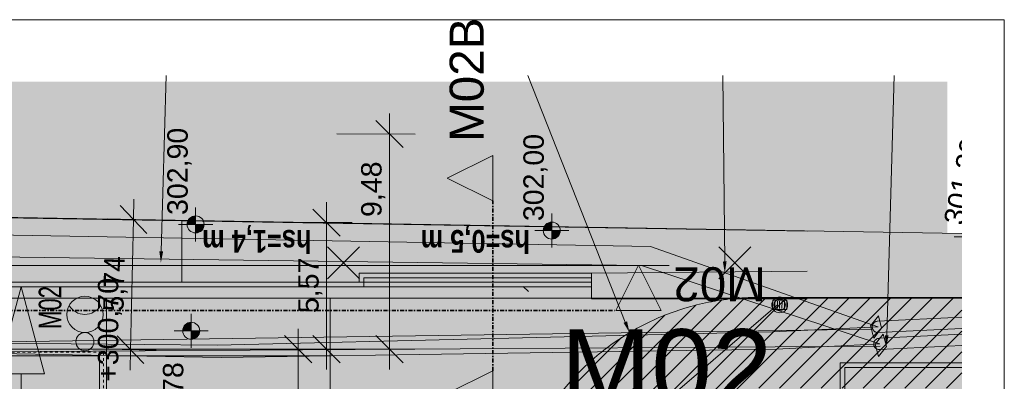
# Model space of a CAD drawing. Extents: x 250 to 10950, y 49 to 2920.
# Tile 23 of 23: x 10332 to 10950, y 2693 to 2920. Entities that reach past the tile are written whole.
import ezdxf
from ezdxf.xclip import XClip

# ---------------------------------------------------------------- set-up
doc = ezdxf.new("R2010")
doc.units = 0
doc.header["$MEASUREMENT"] = 0
doc.header["$XCLIPFRAME"] = 0
for name, pattern in [('Kropki i Kreski', [72, 36, -18, 0, -18]), ('Przerywana', [48, 24, -24]), ('SEL_r', [15000, 10000, -5000]), ('SEL_rura', [30000, 15000, -5000, 5000, -5000]), ('zzzxref_260316$0$DASHED', [190500, 127000, -63500]), ('zzzxref_260316$0$ISO03W100', [300000, 120000, -180000])]:
    doc.linetypes.add(name, pattern=pattern)
for name, color, linetype in [('-16._--- NOWE PZT_11_0', 7, 'Continuous'), ('-16._--- NOWE PZT_11_01FORMA - PZT - Inne obiekty', 7, 'Continuous'), ('-16._--- NOWE PZT_11_FORMA - Arch 01 - 820-G Rysunki Obrazki', 7, 'Continuous'), ('-16._--- NOWE PZT_11_FORMA - Arch 01 - PZT 0 ZAKRES OPRACOWANIA', 7, 'Continuous'), ('-16._--- NOWE PZT_11_FORMA - Arch 01 - PZT 1 Strefy', 7, 'Continuous'), ('-16._--- NOWE PZT_11_FORMA - Arch 01 - PZT 2 Budynki', 7, 'Continuous'), ('-16._--- NOWE PZT_11_FORMA - Arch 01 - PZT 2 Inne obiekty', 7, 'Continuous'), ('-16._--- NOWE PZT_11_FORMA - Arch 01 - PZT-3 Ukształtowanie terenu', 7, 'Continuous'), ('-16._--- NOWE PZT_11_FORMA - Arch 01 - PZT-3 Zagospodarowanie', 7, 'Continuous'), ('-16._--- NOWE PZT_11_FORMA - Arch 01 - PZT-5 Opisy ogólne - Opisy szczegółowe', 7, 'Continuous'), ('-16._--- NOWE PZT_11_FORMA - Arch 01 - PZT-6 Uzbrojenie - Oświeltlenia', 7, 'Continuous'), ('-16._--- NOWE PZT_11_SEL_do_likwidacji', 7, 'Continuous'), ('-16._--- NOWE PZT_11_SEL_mufy_kablowe', 7, 'Continuous'), ('-16._--- NOWE PZT_11_SEL_opis_odnosnik', 7, 'Continuous'), ('-16._--- NOWE PZT_11_SEL_rury oslonowe', 7, 'Continuous'), ('-16._--- NOWE PZT_11_SEL_sieci_kable_SN', 7, 'Continuous'), ('-16._--- NOWE PZT_11_zzzxref_260316$0$_TT_KAN_D', 7, 'Continuous'), ('-16._--- NOWE PZT_11_zzzxref_260316$0$_TT_KAN_D_II etap', 7, 'Continuous'), ('-16._--- NOWE PZT_11_zzzxref_260316$0$_TT_KAN_D_WPUST', 7, 'Continuous'), ('-16._--- NOWE PZT_11_zzzxref_260316$0$_TT_WOD_Opis_DN', 7, 'Continuous'), ('-16._--- NOWE PZT_11_zzzxref_260316$0$_TT_WODA_PRZYLACZE_II etap', 7, 'Continuous'), ('-2._Model schemat_10_0', 7, 'Continuous'), ('-2._Model schemat_10_01FORMA - PZT - Inne obiekty', 7, 'Continuous'), ('-2._Model schemat_10_09FORMA  - nawierzchnie MODEL', 7, 'Continuous'), ('-2._Model schemat_10_FORMA - Arch 01 - PZT-3 Ukształtowanie terenu', 7, 'Continuous'), ('-4._PZT_12_01FORMA - PZT - Znaczniki ukryta', 7, 'Continuous'), ('FORMA - Arch 01 - 820-G Rysunki Obrazki', 7, 'Continuous')]:
    doc.layers.add(name, color=color, linetype=linetype)
doc.styles.add('STYL_AUTOMATYCZNY_10', font='arial.ttf')
doc.styles.add('STYL_AUTOMATYCZNY_12', font='arial.ttf', dxfattribs={"width": 0.8})
doc.styles.add('STYL_AUTOMATYCZNY_13', font='arial.ttf', dxfattribs={"width": 0.7})
doc.styles.add('STYL_AUTOMATYCZNY_2', font='arial.ttf')
doc.linetypes.add('likwidacja1', pattern='A,0,[3,U09 PZT - mury oporowe - widoki1.Shx,S=20000,R=0,X=0,Y=0],-20000,0', length=20000)
doc.linetypes.add('SEL_eN', pattern='A,0,[2,U09 PZT - mury oporowe - widoki1.Shx,S=793.650794,R=0,X=0,Y=0],-100000,0', length=100000)
doc.linetypes.add('SEL_eNN', pattern='A,0,[7,U09 PZT - mury oporowe - widoki1.Shx,S=793.650794,R=0,X=0,Y=0],-100000,0', length=100000)
doc.linetypes.add('SEL_SN', pattern='A,0,[4,U09 PZT - mury oporowe - widoki1.Shx,S=793.650794,R=0,X=0,Y=0],-100000,0', length=100000)
doc.linetypes.add('zzzxref_260316$0$likwidacja1', pattern='A,0,[1,U09 PZT - mury oporowe - widoki1.Shx,S=20000,R=0,X=0,Y=0],-20000,0', length=20000)

# ---------------------------------------------------------------- blocks, each defined once
blk = doc.blocks.new('Rysunek_1_11', base_point=(-3505022.7, 4142748.11))
at = {"layer": '-16._--- NOWE PZT_11_0', "linetype": 'Continuous', "lineweight": 18}
h = blk.add_hatch(dxfattribs=at)
h.set_pattern_fill('Cegła_zwykła_000b', color=20, style=0, pattern_type=2)
h.set_pattern_definition([(225, (-3505022.699, 4142748.109), (-6.544067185, 6.544067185), [])])
h.paths.add_polyline_path([(10795.09, 2745.68, 0.414214), (10638.47, 2589.07), (10638.47, 2159.46, 0.414214), (10795.09, 2002.85), (10923.4, 2002.85), (10923.4, 2059.8), (10795.09, 2059.8, -0.414214), (10695.42, 2159.46), (10695.42, 2589.07, -0.414214), (10795.09, 2688.73), (10923.4, 2688.73), (10923.4, 2745.68)])
at = {"layer": '-16._--- NOWE PZT_11_FORMA - Arch 01 - PZT 1 Strefy', "linetype": 'Continuous', "lineweight": 0, "true_color": 0x577933}
blk.add_hatch(color=77, dxfattribs=at).paths.add_polyline_path([(10045.95, 2800.71), (10065.05, 1743.93), (10067.8, 1592.7), (10138.2, 1590.47), (10135.79, 1505.07), (10069.36, 1506.95), (10070.14, 1463.85), (10303.05, 1404.47), (10923.4, 1404.47), (10923.4, 1513.03), (10222.55, 1513.03), (10222.55, 1671.86), (10102.04, 1671.86), (10102.04, 2745.27), (10923.4, 2745.27), (10923.4, 2786.02)])
at = {"layer": '-16._--- NOWE PZT_11_FORMA - Arch 01 - PZT 1 Strefy', "linetype": 'Continuous', "lineweight": 0, "true_color": 0x606060}
blk.add_hatch(color=251, dxfattribs=at).paths.add_polyline_path([(10102.04, 1671.86), (10222.55, 1671.86), (10222.55, 1513.03), (10923.4, 1513.03), (10923.4, 1541.5), (10251.03, 1541.5), (10251.03, 1700.34), (10130.51, 1700.34), (10130.51, 2602.58), (10130.51, 2627.86), (10130.51, 2713.26), (10247.98, 2713.26), (10527.04, 2713.26), (10527.04, 2745.27), (10218.08, 2745.27), (10102.04, 2745.27)])
at = {"layer": '-16._--- NOWE PZT_11_FORMA - Arch 01 - PZT 1 Strefy', "linetype": 'Continuous', "lineweight": 0, "true_color": 0x69697f}
blk.add_hatch(color=8, dxfattribs=at).paths.add_polyline_path([(10527.04, 2745.27), (10527.04, 2627.86), (10534.16, 2627.86, -0.414214), (10633.83, 2528.2), (10633.83, 2002.81), (10923.4, 2002.81), (10923.4, 2088.26), (10737.93, 2088.24, -0.414214), (10714.98, 2116.76), (10714.98, 2216.43, -0.414214), (10729.22, 2230.62), (10923.4, 2230.64), (10923.4, 2308.93), (10729.22, 2308.93, -0.414214), (10714.98, 2323.21), (10714.98, 2437.11, -0.414214), (10729.22, 2451.35), (10923.4, 2451.34), (10923.4, 2529.64), (10729.22, 2529.62, -0.414214), (10714.98, 2543.9), (10714.98, 2560.77, -0.227837), (10752.42, 2638.67), (10782.44, 2662.68, -0.170304), (10809.12, 2672), (10923.4, 2672.01), (10923.4, 2745.27)])
at = {"layer": '-16._--- NOWE PZT_11_FORMA - Arch 01 - PZT 1 Strefy', "linetype": 'Continuous', "lineweight": 0, "true_color": 0xf0e6d9}
blk.add_hatch(color=254, dxfattribs=at).paths.add_polyline_path([(10130.51, 2713.26), (10130.51, 1700.34), (10251.03, 1700.34), (10251.03, 1541.5), (10923.4, 1541.5), (10923.4, 1898.95), (10527.04, 1898.95), (10527.04, 2627.86), (10386.8, 2627.86), (10386.8, 2713.26)])
at = {"layer": '-16._--- NOWE PZT_11_FORMA - Arch 01 - PZT 1 Strefy', "linetype": 'Continuous', "lineweight": 0, "true_color": 0x7c7938}
blk.add_hatch(color=57, dxfattribs=at).paths.add_polyline_path([(10386.8, 2627.86), (10527.04, 2627.86), (10527.04, 2713.26), (10386.8, 2713.26)])
at = {"layer": '-16._--- NOWE PZT_11_FORMA - Arch 01 - PZT 2 Budynki', "linetype": 'Continuous', "lineweight": 0, "true_color": 0x000000}
for points in [[(10246.55, 2708.99), (10527.04, 2708.99), (10527.04, 2713.26), (10246.55, 2713.26)], [(10386.8, 2627.86), (10386.8, 2708.99), (10382.52, 2708.99), (10382.52, 2627.86)]]:
    blk.add_hatch(color=18, dxfattribs=at).paths.add_polyline_path(points)
at = {"layer": '-16._--- NOWE PZT_11_FORMA - Arch 01 - PZT 2 Inne obiekty', "linetype": 'Continuous', "lineweight": 18}
for points in [[(10094.92, 2752.39), (10548.22, 2752.39), (10548.22, 2755.24), (10094.92, 2755.24)], [(10548.22, 2752.39), (10691, 2752.39), (10691, 2755.24), (10548.22, 2755.24)]]:
    blk.add_hatch(color=211, dxfattribs=at).paths.add_polyline_path(points)
at = {"layer": '-16._--- NOWE PZT_11_FORMA - Arch 01 - PZT-3 Ukształtowanie terenu', "linetype": 'Continuous', "lineweight": 18}
for points in [[(10442.77, 2791.51), (10442.77, 2796.85), (10440.73, 2796.45), (10438.99, 2795.29), (10437.84, 2793.56), (10437.43, 2791.51)], [(10666.13, 2787.64), (10666.13, 2792.98), (10664.09, 2792.57), (10662.36, 2791.42), (10661.2, 2789.68), (10660.79, 2787.64)], [(10442.77, 2791.51), (10442.77, 2786.18), (10444.81, 2786.58), (10446.55, 2787.74), (10447.7, 2789.47), (10448.11, 2791.51)], [(10666.13, 2787.64), (10666.13, 2782.3), (10668.17, 2782.71), (10669.91, 2783.87), (10671.06, 2785.6), (10671.47, 2787.64)], [(10440, 2724.79), (10440, 2730.12), (10437.96, 2729.72), (10436.23, 2728.56), (10435.07, 2726.83), (10434.66, 2724.79)], [(10440, 2724.79), (10440, 2719.45), (10442.05, 2719.85), (10443.78, 2721.01), (10444.93, 2722.74), (10445.34, 2724.79)]]:
    blk.add_hatch(color=226, dxfattribs=at).paths.add_polyline_path(points)
at = {"layer": '-16._--- NOWE PZT_11_FORMA - Arch 01 - PZT-3 Zagospodarowanie', "linetype": 'Continuous', "lineweight": 0, "true_color": 0x000000}
blk.add_hatch(color=18, dxfattribs=at).paths.add_polyline_path([(10840.44, 2672.04), (10844.66, 2672.04), (10844.66, 2745.27)])
at = {"layer": '-16._--- NOWE PZT_11_FORMA - Arch 01 - PZT-6 Uzbrojenie - Oświeltlenia', "linetype": 'Continuous', "lineweight": 0, "true_color": 0x000000}
blk.add_hatch(color=18, dxfattribs=at).paths.add_polyline_path([(10383.17, 2740.72, 0.57735), (10363.44, 2740.72, 0.57735)])
at = {"layer": '-16._--- NOWE PZT_11_SEL_mufy_kablowe', "linetype": 'Continuous', "lineweight": 18, "ltscale": 0.07119}
for points in [[(10873.04, 2726.38), (10871.06, 2734.09), (10866.08, 2727.88), (10868.06, 2720.17)], [(10876.02, 2714.82), (10874.03, 2722.53), (10869.06, 2716.31), (10871.04, 2708.61)]]:
    blk.add_hatch(color=12, dxfattribs=at).paths.add_polyline_path(points)
at = {"layer": '-16._--- NOWE PZT_11_SEL_opis_odnosnik', "linetype": 'Continuous', "lineweight": 0, "ltscale": 0.07119, "true_color": 0x000000}
for points in [[(10422.36, 2774.55), (10419.98, 2774.62), (10420.96, 2767.47)], [(10775.81, 2768.26), (10773.44, 2768.23), (10774.7, 2761.13)], [(10713.38, 2730.65), (10711.17, 2729.78), (10714.89, 2723.6)], [(10877.41, 2721.9), (10875.04, 2721.97), (10876.02, 2714.82)]]:
    blk.add_hatch(color=18, dxfattribs=at).paths.add_polyline_path(points)
at = {"layer": '-16._--- NOWE PZT_11_0', "color": 85, "linetype": 'Continuous', "lineweight": 18, "ltscale": 0.07119}
for p, q in [((10564.36, 2848.24), (10564.36, 2861.06)), ((10580.37, 2848.24), (10531.36, 2848.26)), ((10564.31, 2713.25), (10564.36, 2848.24)), ((10403.69, 2794.59), (10403.96, 2807.4)), ((10524.85, 2792.61), (10524.85, 2805.42)), ((10419.71, 2794.25), (10387.68, 2794.93)), ((10401.96, 2712.94), (10403.69, 2794.59)), ((10540.87, 2792.61), (10508.83, 2792.61)), ((10524.85, 2713.26), (10524.85, 2792.61)), ((10507.03, 2713.26), (10507.03, 2726.08)), ((10523.05, 2713.26), (10134.78, 2713.26)), ((10522.77, 2713.26), (10190.23, 2713.26)), ((10417.98, 2712.6), (10385.95, 2713.28)), ((10401.69, 2700.13), (10401.96, 2712.94)), ((10507.03, 1541.5), (10507.03, 2713.26)), ((10540.87, 2713.26), (10508.83, 2713.26)), ((10524.85, 2700.45), (10524.85, 2713.26)), ((10580.33, 2713.25), (10531.31, 2713.26)), ((10564.31, 2700.44), (10564.31, 2713.25))]:
    blk.add_line(p, q, dxfattribs=at)
at = {"layer": '-16._--- NOWE PZT_11_0', "color": 45, "linetype": 'Continuous', "lineweight": 18, "ltscale": 0.07119}
for p, q in [((10572.9, 2839.7), (10555.82, 2856.79)), ((10412.05, 2785.87), (10395.33, 2803.31)), ((10533.39, 2784.07), (10516.31, 2801.15)), ((10393.6, 2721.66), (10410.32, 2704.22)), ((10515.57, 2704.72), (10498.49, 2721.81)), ((10516.31, 2721.81), (10533.39, 2704.72)), ((10555.77, 2721.8), (10572.85, 2704.71))]:
    blk.add_line(p, q, dxfattribs=at)
at = {"layer": '-16._--- NOWE PZT_11_0', "color": 20, "linetype": 'zzzxref_260316$0$ISO03W100', "lineweight": 18, "ltscale": 0.07119, "flags": 128}
blk.add_lwpolyline([(10923.4, 2745.68), (10795.09, 2745.68, 0.414214), (10638.47, 2589.07), (10638.47, 2159.46, 0.414214), (10795.09, 2002.85), (10923.4, 2002.85)], format="xyb", dxfattribs=at)
at = {"layer": '-16._--- NOWE PZT_11_01FORMA - PZT - Inne obiekty', "color": 221, "linetype": 'likwidacja1', "lineweight": 18, "ltscale": 0.07119}
for p, q in [((10456.31, 2715.76), (10804.56, 2724.17)), ((10804.56, 2724.17), (10870.9, 2727.23)), ((10279.14, 2717.28), (10456.31, 2715.76)), ((10624.48, 2710.5), (10807.03, 2713.27)), ((10807.03, 2713.27), (10871.99, 2716.49)), ((10279.13, 2711.23), (10458.75, 2707.98)), ((10458.75, 2707.98), (10624.48, 2710.5))]:
    blk.add_line(p, q, dxfattribs=at)
at = {"layer": '-16._--- NOWE PZT_11_FORMA - Arch 01 - 820-G Rysunki Obrazki', "color": 221, "linetype": 'SEL_SN', "lineweight": 18, "ltscale": 0.07119}
blk.add_line((10648.16, 2752.63), (10651.47, 2749.33), dxfattribs=at)
at = {"layer": '-16._--- NOWE PZT_11_FORMA - Arch 01 - PZT 0 ZAKRES OPRACOWANIA', "color": 233, "linetype": 'zzzxref_260316$0$DASHED', "lineweight": 18, "ltscale": 0.07119}
blk.add_line((10923.4, 2785.86), (10045.95, 2800.71), dxfattribs=at)
at = {"layer": '-16._--- NOWE PZT_11_FORMA - Arch 01 - PZT 2 Budynki', "color": 247, "linetype": 'zzzxref_260316$0$likwidacja1', "lineweight": 18, "ltscale": 0.07119}
blk.add_line((10527.04, 2627.86), (10527.04, 2713.26), dxfattribs=at)
at = {"layer": '-16._--- NOWE PZT_11_FORMA - Arch 01 - PZT 2 Budynki', "color": 244, "linetype": 'Continuous', "lineweight": 18, "ltscale": 0.07119, "flags": 128}
for points in [[(10527.04, 2713.26), (10246.55, 2713.26)], [(10527.04, 2708.99), (10527.04, 2713.26)], [(10246.55, 2708.99), (10382.52, 2708.99)], [(10382.52, 2708.99), (10382.52, 2627.86)], [(10386.8, 2708.99), (10527.04, 2708.99)], [(10386.8, 2627.86), (10386.8, 2708.99)]]:
    blk.add_lwpolyline(points, dxfattribs=at)
at = {"layer": '-16._--- NOWE PZT_11_FORMA - Arch 01 - PZT 2 Inne obiekty', "color": 211, "linetype": 'Continuous', "lineweight": 18, "ltscale": 0.07119, "flags": 128}
for points in [[(10548.22, 2755.24), (10094.92, 2755.24)], [(10691, 2755.24), (10548.22, 2755.24)], [(10691, 2752.39), (10691, 2755.24)], [(10094.92, 2752.39), (10548.22, 2752.39)], [(10548.22, 2752.39), (10691, 2752.39)]]:
    blk.add_lwpolyline(points, dxfattribs=at)
at = {"layer": '-16._--- NOWE PZT_11_FORMA - Arch 01 - PZT-3 Ukształtowanie terenu', "color": 226, "linetype": 'Continuous', "lineweight": 18, "ltscale": 0.07119}
for p, q in [((10442.77, 2780.84), (10442.77, 2802.19)), ((10666.13, 2776.96), (10666.13, 2798.32)), ((10453.45, 2791.51), (10432.09, 2791.51)), ((10676.81, 2787.64), (10655.45, 2787.64)), ((10923.4, 2783.62), (10918.58, 2783.62)), ((10440, 2714.11), (10440, 2735.46)), ((10450.68, 2724.79), (10429.32, 2724.79))]:
    blk.add_line(p, q, dxfattribs=at)
for centre in [(10442.77, 2791.51), (10666.13, 2787.64), (10440, 2724.79)]:
    blk.add_circle(centre, 5.34, dxfattribs=at)
at = {"layer": '-16._--- NOWE PZT_11_FORMA - Arch 01 - PZT-3 Zagospodarowanie', "color": 247, "linetype": 'SEL_eN', "lineweight": 18, "ltscale": 0.07119}
for p, q in [((10525.44, 2757.37), (10545.58, 2777.5)), ((10525.44, 2777.5), (10545.58, 2757.37)), ((10770.94, 2757.37), (10791.07, 2777.5)), ((10770.94, 2777.5), (10791.07, 2757.37))]:
    blk.add_line(p, q, dxfattribs=at)
at = {"layer": '-16._--- NOWE PZT_11_FORMA - Arch 01 - PZT-3 Zagospodarowanie', "color": 244, "linetype": 'Continuous', "lineweight": 18, "ltscale": 0.07119}
blk.add_line((10102.04, 2745.27), (10527.04, 2745.27), dxfattribs=at)
at = {"layer": '-16._--- NOWE PZT_11_FORMA - Arch 01 - PZT-3 Zagospodarowanie', "color": 246, "linetype": 'Continuous', "lineweight": 18, "ltscale": 0.07119}
for q in [(10923.4, 2745.27), (10527.04, 2711.26)]:
    blk.add_line((10527.04, 2745.27), q, dxfattribs=at)
at = {"layer": '-16._--- NOWE PZT_11_FORMA - Arch 01 - PZT-3 Zagospodarowanie', "color": 245, "linetype": 'SEL_eNN', "lineweight": 18, "ltscale": 0.07119, "flags": 128}
blk.add_lwpolyline([(10923.4, 1493.14), (10202.3, 1493.14), (10202.3, 1647.38), (10080.44, 1647.38), (10080.44, 2765.65), (10739.75, 2765.65)], dxfattribs=at)
at = {"layer": '-16._--- NOWE PZT_11_FORMA - Arch 01 - PZT-6 Uzbrojenie - Oświeltlenia', "color": 7, "linetype": 'Continuous', "lineweight": 18, "ltscale": 0.07119}
for centre, radius in [((10373.3, 2735.02), 11.39), ((10373.3, 2717.94), 5.7)]:
    blk.add_circle(centre, radius, dxfattribs=at)
blk.add_arc((10373.3, 2746.42), 11.39, 210, 330, dxfattribs=at)
at = {"layer": '-16._--- NOWE PZT_11_SEL_do_likwidacji', "color": 1, "linetype": 'likwidacja1', "lineweight": 18, "ltscale": 0.07119, "flags": 128}
for points in [[(10867.46, 2725.8), (10279.14, 2717.28), (10237.54, 2708.19), (10210.04, 2688.69), (10204.18, 2660.1), (10198, 2581.66), (10124.19, 2414.59), (10094.92, 2356.55), (10065.97, 2306.95)], [(10872.14, 2715.03), (10279.13, 2711.23), (10241.52, 2704.19), (10216.8, 2680.61), (10211.09, 2659.05), (10206.75, 2581.92), (10136.99, 2417.43), (10076.25, 2308.26)]]:
    blk.add_lwpolyline(points, dxfattribs=at)
at = {"layer": '-16._--- NOWE PZT_11_SEL_mufy_kablowe', "color": 12, "linetype": 'Continuous', "lineweight": 18, "ltscale": 0.07119}
for p, q in [((10866.08, 2727.88), (10871.06, 2734.09)), ((10871.06, 2734.09), (10873.04, 2726.38)), ((10868.06, 2720.17), (10866.08, 2727.88)), ((10873.04, 2726.38), (10868.06, 2720.17)), ((10869.06, 2716.31), (10874.03, 2722.53)), ((10874.03, 2722.53), (10876.02, 2714.82)), ((10871.04, 2708.61), (10869.06, 2716.31)), ((10876.02, 2714.82), (10871.04, 2708.61))]:
    blk.add_line(p, q, dxfattribs=at)
at = {"layer": '-16._--- NOWE PZT_11_SEL_opis_odnosnik', "color": 7, "linetype": 'Continuous', "lineweight": 18, "ltscale": 0.07119}
for p, q in [((10421.17, 2774.58), (10424.37, 2884.88)), ((10712.27, 2730.21), (10651.08, 2884.88)), ((10774.62, 2768.25), (10773.41, 2884.88)), ((10876.22, 2721.93), (10880.95, 2884.88))]:
    blk.add_line(p, q, dxfattribs=at)
at = {"layer": '-16._--- NOWE PZT_11_SEL_rury oslonowe', "color": 7, "linetype": 'SEL_r', "lineweight": 18, "ltscale": 0.07119, "flags": 128}
for points in [[(10870.55, 2730.77), (10923.4, 2733.39)], [(10870.9, 2723.66), (10923.4, 2726.26)], [(10871.5, 2720.03), (10923.4, 2722.6)], [(10871.85, 2712.92), (10923.4, 2715.47)]]:
    blk.add_lwpolyline(points, dxfattribs=at)
at = {"layer": '-16._--- NOWE PZT_11_SEL_rury oslonowe', "color": 7, "linetype": 'SEL_rura', "lineweight": 18, "ltscale": 0.07119}
for centre in [(10870.72, 2727.22), (10871.67, 2716.47)]:
    blk.add_arc(centre, 3.56, 92.83517, 272.83517, dxfattribs=at)
at = {"layer": '-16._--- NOWE PZT_11_SEL_sieci_kable_SN', "color": 1, "linetype": 'SEL_SN', "lineweight": 18, "ltscale": 0.07119, "flags": 128}
for points in [[(10065.55, 2308.48), (10057.07, 2734.62), (10093.38, 2788.9), (10727.97, 2777.63), (10870.72, 2727.22)], [(10074.07, 2308.17), (10070.26, 2736.61), (10098.26, 2774), (10722.34, 2765.65), (10871.67, 2716.47)]]:
    blk.add_lwpolyline(points, dxfattribs=at)
at = {"layer": '-16._--- NOWE PZT_11_zzzxref_260316$0$_TT_KAN_D', "color": 96, "linetype": 'Continuous', "lineweight": 18, "ltscale": 0.07119, "flags": 128}
for points in [[(10923.4, 2704.6), (10847.02, 2704.6), (10847.02, 2624.87), (10923.4, 2624.87)], [(10923.4, 2701.75), (10849.87, 2701.75), (10849.87, 2627.71), (10923.4, 2627.71)]]:
    blk.add_lwpolyline(points, dxfattribs=at)
at = {"layer": '-16._--- NOWE PZT_11_zzzxref_260316$0$_TT_KAN_D_II etap', "color": 116, "linetype": 'Continuous', "lineweight": 18, "ltscale": 0.07119}
blk.add_line((10807.64, 2740.97), (10668.48, 2621.46), dxfattribs=at)
at = {"layer": '-16._--- NOWE PZT_11_zzzxref_260316$0$_TT_KAN_D_WPUST', "color": 7, "linetype": 'Continuous', "lineweight": 18, "ltscale": 0.07119}
for p, q in [((10806.15, 2743.26), (10806.14, 2738.7)), ((10807.65, 2743.26), (10807.63, 2738.69)), ((10809.08, 2743.25), (10809.06, 2738.69)), ((10810.57, 2743.25), (10810.55, 2738.68)), ((10812.06, 2743.24), (10812.04, 2738.68))]:
    blk.add_line(p, q, dxfattribs=at)
at = {"layer": '-16._--- NOWE PZT_11_zzzxref_260316$0$_TT_KAN_D_WPUST', "color": 7, "linetype": 'Continuous', "lineweight": 18, "ltscale": 0.07119, "flags": 128}
blk.add_lwpolyline([(10804.71, 2738.08), (10813.53, 2738.05), (10813.56, 2744.03), (10804.73, 2744.06)], close=True, dxfattribs=at)
at = {"layer": '-16._--- NOWE PZT_11_zzzxref_260316$0$_TT_KAN_D_WPUST', "color": 7, "linetype": 'Continuous', "lineweight": 18, "ltscale": 0.07119}
blk.add_circle((10809.13, 2741.05), 4.98, dxfattribs=at)
at = {"layer": '-16._--- NOWE PZT_11_zzzxref_260316$0$_TT_KAN_D_WPUST', "color": 96, "linetype": 'Continuous', "lineweight": 18, "ltscale": 0.07119}
blk.add_circle((10809.13, 2741.05), 3.56, dxfattribs=at)
at = {"layer": '-16._--- NOWE PZT_11_0', "color": 6, "linetype": 'Continuous', "lineweight": 18, "char_height": 12.8142, "width": 34.2037, "attachment_point": 7, "style": 'STYL_AUTOMATYCZNY_10'}
for s, insert, rotation in [('\\A1;{\\pql;\\fArial|b0|i0|c238|p0;\\W1.000000;9,48}', (10561.76, 2796.15), 89.98072), ('\\A1;{\\pql;\\fArial|b0|i0|c238|p0;\\W1.000000;5,74}', (10399.9, 2736.72), 88.78533), ('\\A1;{\\pql;\\fArial|b0|i0|c238|p0;\\W1.000000;5,57}', (10522.29, 2735.84), 90)]:
    blk.add_mtext(s, dxfattribs=dict(at, insert=insert, rotation=rotation))
at = {"layer": '-16._--- NOWE PZT_11_FORMA - Arch 01 - PZT-5 Opisy ogólne - Opisy szczegółowe', "color": 98, "linetype": 'Continuous', "lineweight": 18, "char_height": 14.23801, "attachment_point": 7, "rotation": 180, "style": 'STYL_AUTOMATYCZNY_12'}
for s, insert in [('\\A1;{\\pql;\\fArial|b1|i0|c238|p0;\\W0.800000;hs=1,\\fArial|b1|i0|c238|p0;\\W0.800000;4\\fArial|b1|i0|c238|p0;\\W0.800000; m}', (10515.4, 2791.22)), ('\\A1;{\\pql;\\fArial|b1|i0|c238|p0;\\W0.800000;hs=\\fArial|b1|i0|c238|p0;\\W0.800000;0\\fArial|b1|i0|c238|p0;\\W0.800000;,\\fArial|b1|i0|c238|p0;\\W0.800000;5\\fArial|b1|i0|c238|p0;\\W0.800000; m}', (10652.45, 2791.22))]:
    blk.add_mtext(s, dxfattribs=dict(at, insert=insert))
at = {"layer": '-16._--- NOWE PZT_11_zzzxref_260316$0$_TT_WOD_Opis_DN', "color": 141, "linetype": 'Continuous', "lineweight": 18, "insert": (10351.55, 2725.8), "char_height": 14.238, "attachment_point": 4, "rotation": 90, "style": 'STYL_AUTOMATYCZNY_13'}
blk.add_mtext('\\A1;{\\pql;\\fArial|b0|i0|c238|p0;\\W0.700000;M0\\fArial|b0|i0|c238|p0;\\W0.700000;2}', dxfattribs=at)
at = {"layer": '-16._--- NOWE PZT_11_zzzxref_260316$0$_TT_WODA_PRZYLACZE_II etap', "color": 226, "linetype": 'Continuous', "lineweight": 18, "char_height": 12.8142, "width": 53.7511, "attachment_point": 7, "style": 'STYL_AUTOMATYCZNY_2'}
for s, insert, rotation in [('\\A1;{\\pql;\\fArial|b0|i0|c238|p0;\\W1.000000;302,90}', (10440.17, 2797.43), 90), ('\\A1;{\\pql;\\fArial|b0|i0|c238|p0;\\W1.000000;302,00}', (10663.53, 2793.56), 90), ('\\A1;{\\pql;\\fArial|b0|i0|c238|p0;\\W1.000000;301,20}', (10926.73, 2789.93), 78.35932), ('\\A1;{\\pql;\\fArial|b0|i0|c238|p0;\\W1.000000;300,78}', (10437.4, 2650.28), 90)]:
    blk.add_mtext(s, dxfattribs=dict(at, insert=insert, rotation=rotation))
blk = doc.blocks.new('Linia_1', base_point=(10333.23, 2656.28))
at = {"linetype": 'Continuous', "lineweight": 0, "true_color": 0x000000}
blk.add_hatch(color=18, dxfattribs=at).paths.add_polyline_path([(10333.23, 2752.39), (10318.57, 2697.66), (10347.9, 2697.66)])
at = {"color": 7, "linetype": 'Continuous', "lineweight": 13, "ltscale": 0.1}
for p, q in [((10333.23, 2752.39), (10318.57, 2697.66)), ((10333.23, 2752.39), (10347.9, 2697.66)), ((10347.9, 2697.66), (10318.57, 2697.66)), ((10333.23, 2656.28), (10333.23, 2697.66))]:
    blk.add_line(p, q, dxfattribs=at)
blk = doc.blocks.new('Rysunek_11_10', base_point=(-3505022.7, 4142748.11))
at = {"layer": '-2._Model schemat_10_0', "color": 7, "linetype": 'Przerywana', "lineweight": 13, "ltscale": 0.07119, "flags": 128}
blk.add_lwpolyline([(10826.3, 1543.14), (10253.17, 1543.14), (10253.17, 1702.47), (10132.39, 1702.47), (10132.4, 2711.4), (10385.04, 2711.4), (10385.04, 2625.23), (10526.79, 2625.23), (10526.79, 1898.95), (10826.3, 1898.95)], dxfattribs=at)
at = {"layer": '-2._Model schemat_10_01FORMA - PZT - Inne obiekty', "color": 1, "linetype": 'Continuous', "lineweight": 13, "ltscale": 0.07119, "flags": 128}
for points in [[(10545.37, 2760.87), (10545.37, 2758.02)], [(10691, 2760.87), (10545.37, 2760.87)], [(10691, 2758.02), (10691, 2760.87)], [(10545.37, 2755.24), (10094.92, 2755.24)], [(10545.37, 2758.02), (10545.37, 2755.24)], [(10548.22, 2758.02), (10691, 2758.02)], [(10548.22, 2755.24), (10548.22, 2758.02)], [(10548.22, 2752.39), (10548.22, 2755.24)], [(10094.92, 2752.39), (10548.22, 2752.39)]]:
    blk.add_lwpolyline(points, dxfattribs=at)
at = {"layer": '-2._Model schemat_10_09FORMA  - nawierzchnie MODEL', "color": 251, "linetype": 'Continuous', "lineweight": 13, "ltscale": 0.07119, "true_color": 0x606060, "flags": 128}
for points in [[(10434.15, 2793.78), (10085.98, 2799.53), (10045.95, 2800.71), (10092.07, 2755.24), (10434.15, 2755.24)], [(10215.44, 1505.91), (10778.24, 1505.91), (10778.24, 1513.03), (10222.55, 1513.03), (10222.55, 1671.86), (10102.04, 1671.86), (10102.03, 2745.27), (10691, 2745.28), (10691, 2758.02), (10548.22, 2758.02), (10548.22, 2752.4), (10094.91, 2752.39), (10094.92, 1664.74), (10215.44, 1664.74)]]:
    blk.add_lwpolyline(points, close=True, dxfattribs=at)
for points in [[(10826.3, 2787.31), (10434.15, 2793.78), (10434.15, 2755.24), (10545.37, 2755.24), (10545.37, 2760.87), (10691, 2760.87), (10826.3, 2762.19)], [(10826.3, 2744.75), (10691, 2744.75), (10691, 2760.87), (10826.3, 2762.19)]]:
    blk.add_lwpolyline(points, dxfattribs=at)
at = {"layer": '-2._Model schemat_10_09FORMA  - nawierzchnie MODEL', "color": 254, "linetype": 'Continuous', "lineweight": 13, "ltscale": 0.07119, "true_color": 0xe8e8e8, "flags": 128}
blk.add_lwpolyline([(10826.3, 1541.5), (10251.03, 1541.5), (10251.03, 1701.1), (10130.54, 1701.1), (10130.54, 2713.26), (10386.8, 2713.26), (10386.8, 2745.28), (10102.04, 2745.27), (10102.04, 1671.86), (10222.55, 1671.86), (10222.55, 1513.03), (10778.24, 1513.03), (10778.24, 1505.91), (10826.3, 1501.59)], dxfattribs=at)
blk.add_lwpolyline([(10826.3, 2745.27), (10386.8, 2745.28), (10386.8, 2627.86), (10542.41, 2627.52, -0.389181), (10634, 2528.2), (10634, 2002.81), (10826.3, 2002.81)], format="xyb", dxfattribs=at)
at = {"layer": '-2._Model schemat_10_FORMA - Arch 01 - PZT-3 Ukształtowanie terenu', "color": 6, "linetype": 'Continuous', "lineweight": 25, "insert": (10396.63, 2692.71), "char_height": 12.8142, "width": 64.0139, "attachment_point": 7, "rotation": 90, "style": 'STYL_AUTOMATYCZNY_2'}
blk.add_mtext('\\A1;{\\pql;\\fArial|b0|i0|c238|p0;\\W1.000000;+300,70}', dxfattribs=at)
blk = doc.blocks.new('Rysunek_12_12', base_point=(-3505022.7, 4142748.11))
at = {"layer": '-4._PZT_12_01FORMA - PZT - Znaczniki ukryta', "linetype": 'Continuous', "lineweight": 0, "true_color": 0x000000}
for points in [[(10629.11, 2834.77), (10600.63, 2820.53), (10629.11, 2806.3)], [(10734.86, 2737.55), (10720.62, 2766.02), (10706.38, 2737.55)], [(10629.11, 2671.16), (10629.11, 2699.64), (10600.63, 2685.4)]]:
    blk.add_hatch(color=18, dxfattribs=at).paths.add_polyline_path(points)
at = {"layer": '-4._PZT_12_01FORMA - PZT - Znaczniki ukryta', "color": 7, "linetype": 'Kropki i Kreski', "lineweight": 35, "ltscale": 0.07119}
for p, q in [((10629.11, 2699.64), (10629.11, 2806.3)), ((10043.22, 2737.55), (10706.38, 2737.55))]:
    blk.add_line(p, q, dxfattribs=at)
at = {"layer": '-4._PZT_12_01FORMA - PZT - Znaczniki ukryta', "color": 7, "linetype": 'Continuous', "lineweight": 5, "ltscale": 0.07119, "flags": 128}
for points in [[(10629.11, 2834.77), (10629.11, 2806.3), (10600.63, 2820.53)], [(10734.86, 2737.55), (10706.38, 2737.55), (10720.62, 2766.02)], [(10629.11, 2671.16), (10629.11, 2699.64), (10600.63, 2685.4)]]:
    blk.add_lwpolyline(points, close=True, dxfattribs=at)
at = {"layer": '-4._PZT_12_01FORMA - PZT - Znaczniki ukryta', "color": 7, "linetype": 'Continuous', "lineweight": 5, "char_height": 21.357, "attachment_point": 7, "style": 'STYL_AUTOMATYCZNY_2'}
for s, insert, rotation in [('\\A1;{\\pql;\\pt0;\\fArial|b0|i0|c238|p0;\\W1.000000;M02B}', (10623.77, 2843.32), 90), ('\\A1;{\\pql;\\pt0;\\fArial|b0|i0|c238|p0;\\W1.000000;M02}', (10800.38, 2764.96), 180)]:
    blk.add_mtext(s, dxfattribs=dict(at, insert=insert, rotation=rotation))

msp = doc.modelspace()

# ---------------------------------------------------------------- hatches: boundary and pattern name
at = {"linetype": 'Continuous', "lineweight": 0, "ltscale": 0.1, "true_color": 0x7f7f7f}
msp.add_hatch(color=8, dxfattribs=at).paths.add_polyline_path([(10914.29, 1334.37), (10914.29, 2881.14), (9981.06, 2881.14), (9981.06, 1334.37)])

# ---------------------------------------------------------------- linework, layer by layer
at = {"color": 7, "linetype": 'Continuous', "lineweight": 13, "ltscale": 0.1}
for p, q in [((250, 2920), (10950, 2920)), ((10950, 2920), (10950, 50))]:
    msp.add_line(p, q, dxfattribs=at)

# ---------------------------------------------------------------- block references
msp.add_blockref('Linia_1', (10333.23, 2656.28), dxfattribs=at)
at = {"layer": 'FORMA - Arch 01 - 820-G Rysunki Obrazki', "color": 7, "linetype": 'Continuous', "lineweight": 13, "ltscale": 0.1}
ref = msp.add_blockref('Rysunek_12_12', (-3505022.7, 4142748.11), dxfattribs=at)
XClip(ref).set_block_clipping_path([(9926.9010279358, 1334.368391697), (10938.8152153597, 2920.0000000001)])
ref = msp.add_blockref('Rysunek_1_11', (-3505022.7, 4142748.11), dxfattribs=at)
XClip(ref).set_block_clipping_path([(9994.0332778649, 1404.4686003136), (10923.4017504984, 2884.8776539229)])
ref = msp.add_blockref('Rysunek_11_10', (-3505022.7, 4142748.11), dxfattribs=at)
XClip(ref).set_block_clipping_path([(9994.0332778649, 1404.4686003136), (10908.8699990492, 2884.8776539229)])

# ---------------------------------------------------------------- texts
at = {"color": 7, "linetype": 'Continuous', "lineweight": 13, "insert": (10738.09, 2700.93), "char_height": 48.8866, "attachment_point": 5, "style": 'STYL_AUTOMATYCZNY_2'}
msp.add_mtext('\\A1;{\\pqc;\\fArial|b0|i0|c238|p0;\\W1.000000;M\\fArial|b0|i0|c238|p0;\\W1.000000;02}', dxfattribs=at)

doc.saveas('drawing.dxf')
